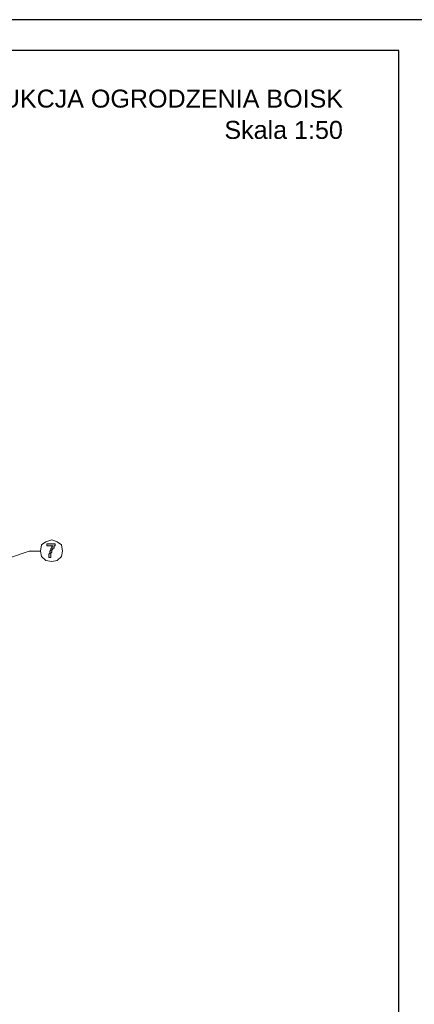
# Model space of a CAD drawing. Header units: millimetres. Extents: x 74583 to 75292, y 11361 to 11727.
# Tile 36 of 85: x 74981 to 74997, y 11687 to 11727. Entities that reach past the tile are written whole.
import ezdxf

# ---------------------------------------------------------------- set-up
doc = ezdxf.new("R2010")
doc.units = ezdxf.units.MM
doc.layers.add('C00-00-00', color=7, linetype='Continuous')
doc.styles.get("Standard").update_dxf_attribs({"font": 'ARIAL.TTF'})

msp = doc.modelspace()

# ---------------------------------------------------------------- hatches: boundary and pattern name
at = {"layer": 'C00-00-00'}
h = msp.add_hatch(color=256, dxfattribs=at)
h.dxf.hatch_style = 2
h.paths.add_polyline_path([(74981.662, 11705.876), (74981.662, 11705.961), (74982.001, 11705.961), (74982.001, 11705.919), (74982.001, 11705.876), (74981.959, 11705.876), (74981.959, 11705.834), (74981.959, 11705.792), (74981.916, 11705.792), (74981.916, 11705.749), (74981.874, 11705.707), (74981.874, 11705.665), (74981.874, 11705.622), (74981.832, 11705.58), (74981.832, 11705.538), (74981.832, 11705.495), (74981.832, 11705.453), (74981.832, 11705.411), (74981.747, 11705.411), (74981.747, 11705.453), (74981.747, 11705.495), (74981.747, 11705.538), (74981.789, 11705.58), (74981.789, 11705.622), (74981.789, 11705.665), (74981.832, 11705.707), (74981.832, 11705.749), (74981.832, 11705.792), (74981.874, 11705.792), (74981.874, 11705.834), (74981.916, 11705.876)])

# ---------------------------------------------------------------- linework, layer by layer
at = {"color": 7}
for points in [[(74997.225, 11652.989), (74997.225, 11727.239), (74892.225, 11727.239), (74892.225, 11652.989)], [(74896.963, 11725.989), (74896.963, 11654.239), (74995.975, 11654.239), (74995.975, 11725.989)]]:
    msp.add_lwpolyline(points, close=True, dxfattribs=at)
at = {"layer": 'C00-00-00', "lineweight": 0}
for points in [[(74982.297, 11705.665), (74982.255, 11705.919), (74982.086, 11706.046), (74981.874, 11706.13), (74981.62, 11706.046), (74981.451, 11705.919), (74981.408, 11705.665), (74981.451, 11705.453), (74981.62, 11705.284), (74981.874, 11705.241), (74982.086, 11705.284), (74982.255, 11705.453)], [(74981.662, 11705.876), (74981.662, 11705.961), (74982.001, 11705.961), (74982.001, 11705.919), (74982.001, 11705.876), (74981.959, 11705.876), (74981.959, 11705.834), (74981.959, 11705.792), (74981.916, 11705.792), (74981.916, 11705.749), (74981.874, 11705.707), (74981.874, 11705.665), (74981.874, 11705.622), (74981.832, 11705.58), (74981.832, 11705.538), (74981.832, 11705.495), (74981.832, 11705.453), (74981.832, 11705.411), (74981.747, 11705.411), (74981.747, 11705.453), (74981.747, 11705.495), (74981.747, 11705.538), (74981.789, 11705.58), (74981.789, 11705.622), (74981.789, 11705.665), (74981.832, 11705.707), (74981.832, 11705.749), (74981.832, 11705.792), (74981.874, 11705.792), (74981.874, 11705.834), (74981.916, 11705.876)]]:
    msp.add_lwpolyline(points, close=True, dxfattribs=at)
for points in [[(74980.943, 11705.665), (74977.937, 11704.649)], [(74981.408, 11705.665), (74980.943, 11705.665)]]:
    msp.add_lwpolyline(points, dxfattribs=at)

# ---------------------------------------------------------------- texts
at = {"layer": 'C00-00-00', "char_height": 0.72933, "attachment_point": 1}
for s, insert in [('{\\fArial|b0|i0|c0|p0;KONSTRUKCJA OGRODZENIA BOISK}', (74975.589, 11724.4)), ('{\\fArial|b0|i0|c0|p0;Skala 1:50}', (74988.882, 11723.13))]:
    msp.add_mtext(s, dxfattribs=dict(at, insert=insert))

doc.saveas('drawing.dxf')
